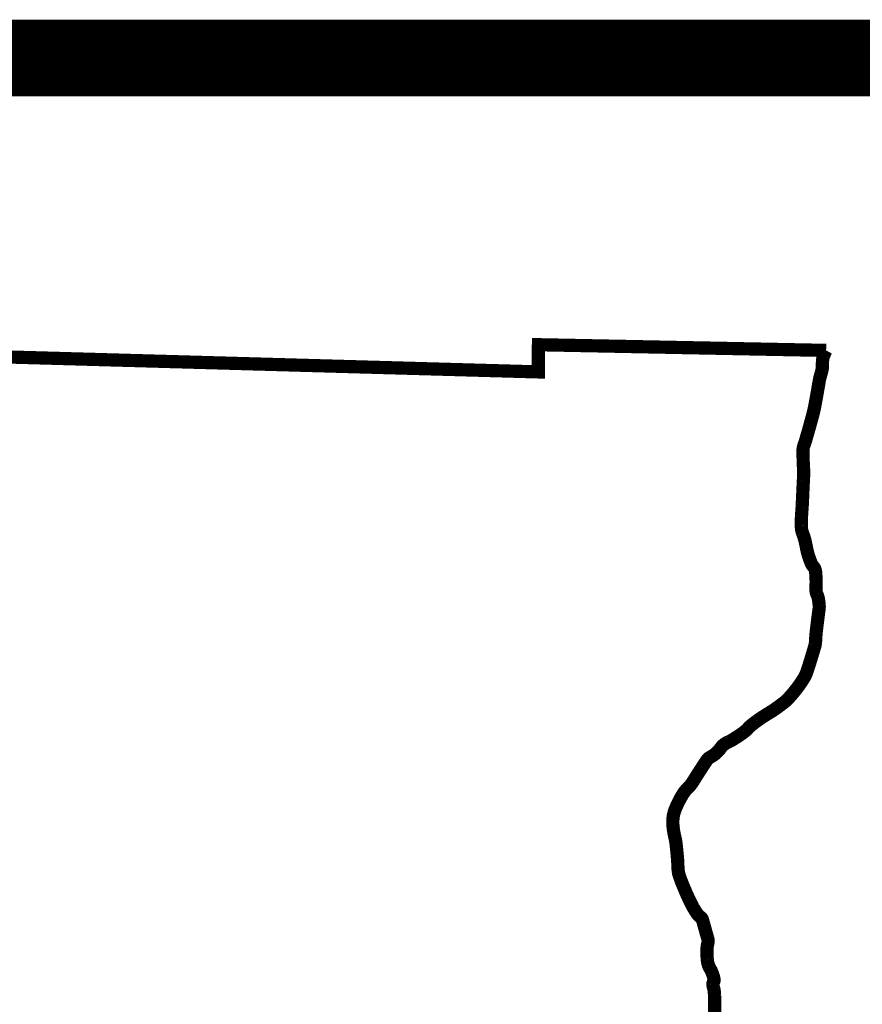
# Model space of a CAD drawing. Extents: x 0 to 8.5, y -11 to 0.
# Tile 142 of 144: x 7.387 to 7.828, y -8.995 to -8.48. Entities that reach past the tile are written whole.
import ezdxf

# ---------------------------------------------------------------- set-up
doc = ezdxf.new("R2010")
doc.units = 0
doc.header["$MEASUREMENT"] = 0
doc.layers.add('BELMONT-BORDER', color=5, linetype='CONTINUOUS')
doc.layers.add('BORDER', color=252, linetype='CONTINUOUS')

msp = doc.modelspace()

# ---------------------------------------------------------------- linework, layer by layer
at = {"layer": 'BELMONT-BORDER', "color": 7, "const_width": 0.00691}
msp.add_lwpolyline([(6.56667, -9.56911), (6.57547, -8.6337), (6.8428, -8.63114), (6.84293, -8.64116), (7.65818, -8.66408), (7.65825, -8.64987), (7.80864, -8.65284)], dxfattribs=at)
msp.add_lwpolyline([(7.75055, -8.99947, -0.028804), (7.75035, -8.99669, -0.008123), (7.75036, -8.99415, 0.009336), (7.75037, -8.99162, 0.009851), (7.75033, -8.9903, 0.005039), (7.75016, -8.98773, 0.063836), (7.74982, -8.98603, -0.062086), (7.74945, -8.98429, -0.155581), (7.74977, -8.98293, 0.162501), (7.75005, -8.98162, 0.039146), (7.74985, -8.98057, 0.019266), (7.7492, -8.9785, 0.051338), (7.74793, -8.97582, -0.063951), (7.74696, -8.97365, -0.050097), (7.74653, -8.9714, -0.023551), (7.74631, -8.96654, -0.064423), (7.74684, -8.96251, 0.133949), (7.74683, -8.96052, 0.000137), (7.74659, -8.95965, 0.000035), (7.74563, -8.95622, 0.000059), (7.74424, -8.95126, 0.000313), (7.74398, -8.95033, 0.1759), (7.74301, -8.94898, -0.099608), (7.741, -8.94693, -0.007684), (7.73933, -8.94425, -0.016767), (7.73862, -8.94298, -0.005872), (7.73731, -8.94037, -0.006046), (7.73611, -8.93781, -0.006159), (7.7353, -8.93598, -0.002978), (7.73369, -8.93215, -0.018533), (7.73185, -8.9272, -0.044957), (7.73136, -8.92508, -0.029655), (7.73115, -8.92234, 0.017705), (7.73089, -8.91775, 0.002412), (7.73044, -8.91302, 0.004295), (7.73015, -8.91037, 0.030338), (7.72968, -8.90775, -0.01961), (7.72887, -8.90372, -0.034839), (7.72849, -8.89961, -0.044435), (7.72871, -8.89639, -0.052647), (7.72964, -8.89293, -0.032742), (7.73205, -8.88771, -0.006896), (7.73354, -8.88506, -0.018536), (7.73415, -8.8841, -0.055063), (7.73647, -8.8814, 0.060634), (7.73856, -8.87891, 0.004094), (7.73993, -8.87677, -0.002517), (7.74215, -8.87327, -0.002667), (7.74519, -8.8686, -0.007271), (7.74634, -8.86691, -0.122024), (7.74804, -8.86543, 0.067961), (7.75133, -8.86313, 0.058401), (7.75372, -8.86035, -0.093443), (7.75533, -8.85871, -0.044105), (7.75732, -8.85757, 0.03269), (7.76005, -8.8561, 0.008987), (7.76419, -8.8534, 0.020323), (7.76594, -8.8521, 0.038931), (7.76774, -8.85041, -0.039161), (7.76953, -8.84872, -0.012183), (7.77239, -8.84653, -0.011703), (7.77548, -8.8444, -0.009097), (7.77797, -8.84283, 0.007942), (7.78083, -8.84103, 0.011581), (7.78314, -8.83944, 0.008333), (7.78627, -8.83711, 0.040823), (7.78888, -8.83474, 0.022202), (7.79309, -8.82981, 0.028135), (7.79701, -8.82415, 0.055127), (7.79851, -8.82096, 0.005018), (7.79952, -8.81791, 0.003509), (7.80089, -8.81351, 0.002576), (7.80268, -8.80751, 0.021431), (7.80286, -8.80677, 0.042111), (7.80314, -8.8044, -0.02204), (7.80348, -8.79985, -0.000345), (7.804, -8.79546, -0.000454), (7.80441, -8.79212, -0.003055), (7.80469, -8.78995, 0.003074), (7.80497, -8.78778, 0.046227), (7.80502, -8.78626, 0.021537), (7.80467, -8.78303, 0.074331), (7.8039, -8.7805, -0.091163), (7.80333, -8.77841, -0.038585), (7.80332, -8.77633, 0.024519), (7.8034, -8.77307, 0.01373), (7.80319, -8.76913, 0.038329), (7.80297, -8.76773, 0.119853), (7.80205, -8.76593, -0.086595), (7.80063, -8.76356, -0.010577), (7.79949, -8.76037, -0.018129), (7.79893, -8.75848, -0.016431), (7.79831, -8.75568, 0.013009), (7.79756, -8.75214, 0.035361), (7.79643, -8.74861, -0.055809), (7.79581, -8.74634, -0.036436), (7.79564, -8.74418, -0.017567), (7.79575, -8.73969, -0.003901), (7.79605, -8.73538, 0.007515), (7.79618, -8.73313, 0.000808), (7.79638, -8.72868, -0.000521), (7.79658, -8.72422, -0.001751), (7.79675, -8.72072, 0.003697), (7.79692, -8.71721, 0.029137), (7.79689, -8.71531, -0.011245), (7.79663, -8.71038, -0.010117), (7.79658, -8.70468, -0.053041), (7.79671, -8.70359, -0.035791), (7.79717, -8.70205, 0.021189), (7.79803, -8.69948, 0.000995), (7.79945, -8.69454, 0.001659), (7.80028, -8.69157, 0.003277), (7.80181, -8.68593, 0.009095), (7.8023, -8.68389, 0.009058), (7.80273, -8.68179, 0.002443), (7.80415, -8.67399, 0.002868), (7.80462, -8.67127, -0.002647), (7.80508, -8.66856, -0.033092), (7.80572, -8.66593, 0.027125), (7.80655, -8.66273, 0.05683), (7.80669, -8.66104, -0.030831), (7.80679, -8.65793, -0.063579), (7.80725, -8.6559, -0.039453), (7.80864, -8.65284)], format="xyb", dxfattribs=at)
at = {"layer": 'BORDER', "color": 7, "const_width": 0.04}
msp.add_lwpolyline([(0.5, -8.50001), (8, -8.50001)], dxfattribs=at)

doc.saveas('drawing.dxf')
